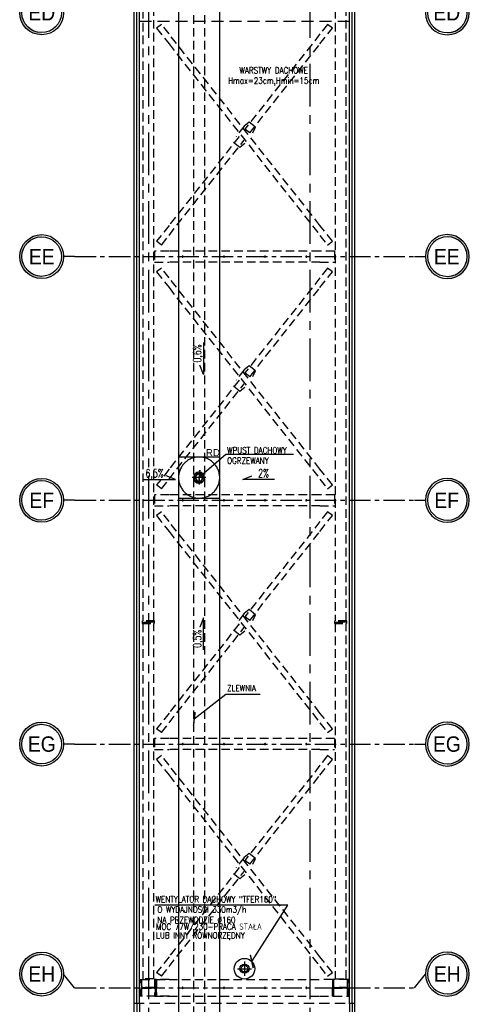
# Model space of a CAD drawing. Extents: x 41755 to 123924, y -112333 to 86187.
# Tile 8 of 256: x 100333 to 100989, y -104411 to -102977. Entities that reach past the tile are written whole.
import ezdxf
from ezdxf.enums import TextEntityAlignment as Align

# ---------------------------------------------------------------- set-up
doc = ezdxf.new("R2010")
doc.units = 0
doc.header["$LTSCALE"] = 50
for name, pattern in [('ACAD_ISO02W100', [15, 12, -3]), ('ACAD_ISO10W100', [18.5, 12, -3, 0.5, -3]), ('CENTER', [2, 1.25, -0.25, 0.25, -0.25]), ('DASHED', [0.75, 0.5, -0.25])]:
    doc.linetypes.add(name, pattern=pattern)
doc.layers.get('0').update_dxf_attribs({"color": 101, "linetype": 'CONTINUOUS'})
for name, color, linetype in [('Det-metal', 141, 'CONTINUOUS'), ('Ins-went', 141, 'CONTINUOUS'), ('Ins-wod', 4, 'CONTINUOUS'), ('Opis-spadki', 61, 'CONTINUOUS'), ('Os-osie', 14, 'CENTER'), ('Os-osie glowne', 1, 'CENTER'), ('Os-osie-opis', 16, 'CONTINUOUS'), ('Sc-systemowe', 150, 'CONTINUOUS'), ('Sch-opis', 51, 'CONTINUOUS'), ('W-idok', 8, 'CONTINUOUS')]:
    doc.layers.add(name, color=color, linetype=linetype)
doc.styles.add('dwg_opis duży', font='ARIAL.TTF', dxfattribs={"width": 0.9})
doc.styles.add('ROMANS', font='romans', dxfattribs={"width": 0.85})
doc.styles.add('TYTUL2', font='ARIAL.TTF')
doc.dimstyles.new('CHMIELNA', dxfattribs={"dimscale": 3.5, "dimtxt": 4, "dimasz": 1.5, "dimexe": 3, "dimexo": 0, "dimgap": 1, "dimtad": 1, "dimdec": 1, "dimrnd": 0.5, "dimzin": 12, "dimdsep": 46, "dimtxsty": 'ROMANS', "dimblk": 'DIMTICK', "dimcen": 0.09, "dimse1": 1, "dimse2": 1, "dimclrd": 143, "dimclrt": 53, "dimadec": 0, "dimazin": 0, "dimtfac": 1, "dimtdec": 1, "dimtix": 1, "dimtmove": 2, "dimatfit": 2, "dimldrblk": 'ARCHTICK', "dimfxl": 0, "dimtolj": 1, "dimtzin": 0, "dimarcsym": 0})

# ---------------------------------------------------------------- blocks, each defined once
blk = doc.blocks.new('DIMTICK')
for p, q in [((-1, 0), (1, 0)), ((0, 1), (0, -1))]:
    blk.add_line(p, q)
at = {"const_width": 0.141}
blk.add_lwpolyline([(0.71, 0.71), (-0.71, -0.71)], dxfattribs=at)
blk = doc.blocks.new('_kgjdskfgjkfh')
at = {"linetype": 'ACAD_ISO10W100'}
for p, q in [((10, 0), (-10, 0)), ((0, 10), (0, -10))]:
    blk.add_line(p, q, dxfattribs=at)
at = {"linetype": 'Continuous', "ltscale": 7}
for p, q in [((-8, 0), (-5, 0)), ((-7.6, 2.5), (-4.8, 1.5)), ((-6.5, 4.7), (-4, 2.9)), ((-4.7, 6.5), (-2.9, 4)), ((-2.5, 7.6), (-1.5, 4.8)), ((0, 8), (0, 5)), ((2.5, 7.6), (1.5, 4.8)), ((4.7, 6.5), (2.9, 4)), ((6.5, 4.7), (4, 2.9)), ((7.6, 2.5), (4.8, 1.5)), ((8, 0), (5, 0)), ((-7.6, -2.5), (-4.8, -1.5)), ((-6.5, -4.7), (-4, -2.9)), ((-4.7, -6.5), (-2.9, -4)), ((-2.5, -7.6), (-1.5, -4.8)), ((0, -8), (0, -5)), ((2.5, -7.6), (1.5, -4.8)), ((4.7, -6.5), (2.9, -4)), ((6.5, -4.7), (4, -2.9)), ((7.6, -2.5), (4.8, -1.5))]:
    blk.add_line(p, q, dxfattribs=at)
at = {"linetype": 'ACAD_ISO02W100'}
blk.add_circle((0, 0), 30, dxfattribs=at)
at = {"linetype": 'Continuous', "ltscale": 7}
for radius in [8, 5]:
    blk.add_circle((0, 0), radius, dxfattribs=at)
blk = doc.blocks.new('_opis_osi')
blk.add_hatch(color=256).paths.add_polyline_path([(32, -32), (28.8, -32, -1), (-28.8, -32), (-32, -32, 1)])
for radius in [32, 28.8]:
    blk.add_circle((0, -32), radius)
at = {"style": 'dwg_opis duży', "width": 0.9}
blk.add_attdef('AXNAMEV', text='', height=22.4, rotation=90, dxfattribs=at).set_placement((0, -32), align=Align.MIDDLE_CENTER)
blk = doc.blocks.new('SPADKI')
at = {"ltscale": 25}
blk.add_lwpolyline([(0, 0), (0, -70), (-8, -50), (-8, -50)], dxfattribs=at)
at = {"ltscale": 25, "style": 'ROMANS', "width": 0.7}
blk.add_attdef('SP%', text='', height=18, rotation=90, dxfattribs=at).set_placement((-4.9, -24), align=Align.CENTER)

msp = doc.modelspace()

# ---------------------------------------------------------------- linework, layer by layer
at = {"layer": 'Det-metal', "linetype": 'DASHED', "ltscale": 0.5}
for p, q in [((100512.966, -102081.622), (100512.966, -103852.622)), ((100528.966, -103852.622), (100528.966, -102081.622)), ((100792.966, -102081.622), (100792.966, -103852.622)), ((100808.966, -103852.622), (100808.966, -102081.622)), ((100539.888, -102983.934), (100532.907, -102989.44)), ((100550.966, -102997.98), (100539.888, -102983.934)), ((100782.045, -102983.934), (100770.966, -102997.98)), ((100789.025, -102989.44), (100782.132, -102984.003)), ((100532.907, -102989.439), (100550.966, -103012.335)), ((100770.966, -103276.909), (100550.966, -102997.98)), ((100770.966, -102997.98), (100661.585, -103136.659)), ((100770.966, -103012.335), (100789.025, -102989.44)), ((100550.966, -103012.335), (100770.966, -103291.264)), ((100668.565, -103142.165), (100770.966, -103012.335)), ((100667.796, -103126.274), (100660.652, -103132.102)), ((100677.218, -103133.706), (100667.796, -103126.274)), ((100660.652, -103132.102), (100648.718, -103147.233)), ((100668.565, -103142.165), (100661.585, -103136.659)), ((100673.215, -103142.011), (100677.218, -103133.706)), ((100653.367, -103147.079), (100550.966, -103276.909)), ((100550.966, -103291.264), (100660.347, -103152.585)), ((100644.714, -103155.538), (100654.136, -103162.97)), ((100654.136, -103162.97), (100661.28, -103157.142)), ((100550.966, -103276.909), (100532.907, -103299.804)), ((100789.025, -103299.804), (100770.966, -103276.909)), ((100539.887, -103305.31), (100532.907, -103299.804)), ((100539.887, -103305.31), (100550.966, -103291.264)), ((100770.966, -103291.264), (100782.045, -103305.31)), ((100782.045, -103305.31), (100789.025, -103299.804)), ((100550.966, -103314.122), (100529.966, -103314.122)), ((100529.966, -103314.122), (100529.966, -103330.122)), ((100770.966, -103314.122), (100550.966, -103314.122)), ((100791.966, -103314.122), (100770.966, -103314.122)), ((100791.966, -103314.122), (100791.966, -103330.122)), ((100529.966, -103330.122), (100550.966, -103330.122)), ((100770.966, -103330.122), (100550.966, -103330.122)), ((100570.186, -103321.944), (100570.166, -103322.122)), ((100570.166, -103322.122), (100570.186, -103322.3)), ((100570.245, -103321.775), (100570.186, -103321.944)), ((100570.186, -103322.3), (100570.245, -103322.469)), ((100570.341, -103321.623), (100570.245, -103321.775)), ((100570.245, -103322.469), (100570.341, -103322.621)), ((100570.467, -103321.497), (100570.341, -103321.623)), ((100570.341, -103322.621), (100570.467, -103322.747)), ((100570.619, -103321.401), (100570.467, -103321.497)), ((100570.467, -103322.747), (100570.619, -103322.843)), ((100570.788, -103321.342), (100570.619, -103321.401)), ((100570.619, -103322.843), (100570.788, -103322.902)), ((100570.966, -103321.322), (100570.788, -103321.342)), ((100570.788, -103322.902), (100570.966, -103322.922)), ((100571.144, -103321.342), (100570.966, -103321.322)), ((100570.966, -103322.922), (100571.144, -103322.902)), ((100571.313, -103321.401), (100571.144, -103321.342)), ((100571.144, -103322.902), (100571.313, -103322.843)), ((100571.465, -103321.497), (100571.313, -103321.401)), ((100571.313, -103322.843), (100571.465, -103322.747)), ((100571.591, -103321.623), (100571.465, -103321.497)), ((100571.465, -103322.747), (100571.591, -103322.621)), ((100571.687, -103321.775), (100571.591, -103321.623)), ((100571.591, -103322.621), (100571.687, -103322.469)), ((100571.746, -103321.944), (100571.687, -103321.775)), ((100571.687, -103322.469), (100571.746, -103322.3)), ((100571.766, -103322.122), (100571.746, -103321.944)), ((100571.746, -103322.3), (100571.766, -103322.122)), ((100630.186, -103321.944), (100630.166, -103322.122)), ((100630.166, -103322.122), (100630.186, -103322.3)), ((100630.245, -103321.775), (100630.186, -103321.944)), ((100630.186, -103322.3), (100630.245, -103322.469)), ((100630.341, -103321.623), (100630.245, -103321.775)), ((100630.245, -103322.469), (100630.341, -103322.621)), ((100630.467, -103321.497), (100630.341, -103321.623)), ((100630.341, -103322.621), (100630.467, -103322.747)), ((100630.619, -103321.401), (100630.467, -103321.497)), ((100630.467, -103322.747), (100630.619, -103322.843)), ((100630.788, -103321.342), (100630.619, -103321.401)), ((100630.619, -103322.843), (100630.788, -103322.902)), ((100630.966, -103321.322), (100630.788, -103321.342)), ((100630.788, -103322.902), (100630.966, -103322.922)), ((100631.144, -103321.342), (100630.966, -103321.322)), ((100630.966, -103322.922), (100631.144, -103322.902)), ((100631.313, -103321.401), (100631.144, -103321.342)), ((100631.144, -103322.902), (100631.313, -103322.843)), ((100631.465, -103321.497), (100631.313, -103321.401)), ((100631.313, -103322.843), (100631.465, -103322.747)), ((100631.591, -103321.623), (100631.465, -103321.497)), ((100631.465, -103322.747), (100631.591, -103322.621)), ((100631.687, -103321.775), (100631.591, -103321.623)), ((100631.591, -103322.621), (100631.687, -103322.469)), ((100631.746, -103321.944), (100631.687, -103321.775)), ((100631.687, -103322.469), (100631.746, -103322.3)), ((100631.766, -103322.122), (100631.746, -103321.944)), ((100631.746, -103322.3), (100631.766, -103322.122)), ((100690.186, -103321.944), (100690.166, -103322.122)), ((100690.166, -103322.122), (100690.186, -103322.3)), ((100690.245, -103321.775), (100690.186, -103321.944)), ((100690.186, -103322.3), (100690.245, -103322.469)), ((100690.341, -103321.623), (100690.245, -103321.775)), ((100690.245, -103322.469), (100690.341, -103322.621)), ((100690.467, -103321.497), (100690.341, -103321.623)), ((100690.341, -103322.621), (100690.467, -103322.747)), ((100690.619, -103321.401), (100690.467, -103321.497)), ((100690.467, -103322.747), (100690.619, -103322.843)), ((100690.788, -103321.342), (100690.619, -103321.401)), ((100690.619, -103322.843), (100690.788, -103322.902)), ((100690.966, -103321.322), (100690.788, -103321.342)), ((100690.788, -103322.902), (100690.966, -103322.922)), ((100691.144, -103321.342), (100690.966, -103321.322)), ((100690.966, -103322.922), (100691.144, -103322.902)), ((100691.313, -103321.401), (100691.144, -103321.342)), ((100691.144, -103322.902), (100691.313, -103322.843)), ((100691.465, -103321.497), (100691.313, -103321.401)), ((100691.313, -103322.843), (100691.465, -103322.747)), ((100691.591, -103321.623), (100691.465, -103321.497)), ((100691.465, -103322.747), (100691.591, -103322.621)), ((100691.687, -103321.775), (100691.591, -103321.623)), ((100691.591, -103322.621), (100691.687, -103322.469)), ((100691.746, -103321.944), (100691.687, -103321.775)), ((100691.687, -103322.469), (100691.746, -103322.3)), ((100691.766, -103322.122), (100691.746, -103321.944)), ((100691.746, -103322.3), (100691.766, -103322.122)), ((100750.186, -103321.944), (100750.166, -103322.122)), ((100750.166, -103322.122), (100750.186, -103322.3)), ((100750.245, -103321.775), (100750.186, -103321.944)), ((100750.186, -103322.3), (100750.245, -103322.469)), ((100750.341, -103321.623), (100750.245, -103321.775)), ((100750.245, -103322.469), (100750.341, -103322.621)), ((100750.467, -103321.497), (100750.341, -103321.623)), ((100750.341, -103322.621), (100750.467, -103322.747)), ((100750.619, -103321.401), (100750.467, -103321.497)), ((100750.467, -103322.747), (100750.619, -103322.843)), ((100750.788, -103321.342), (100750.619, -103321.401)), ((100750.619, -103322.843), (100750.788, -103322.902)), ((100750.966, -103321.322), (100750.788, -103321.342)), ((100750.788, -103322.902), (100750.966, -103322.922)), ((100751.144, -103321.342), (100750.966, -103321.322)), ((100750.966, -103322.922), (100751.144, -103322.902)), ((100751.313, -103321.401), (100751.144, -103321.342)), ((100751.144, -103322.902), (100751.313, -103322.843)), ((100751.465, -103321.497), (100751.313, -103321.401)), ((100751.313, -103322.843), (100751.465, -103322.747)), ((100751.591, -103321.623), (100751.465, -103321.497)), ((100751.465, -103322.747), (100751.591, -103322.621)), ((100751.687, -103321.775), (100751.591, -103321.623)), ((100751.591, -103322.621), (100751.687, -103322.469)), ((100751.746, -103321.944), (100751.687, -103321.775)), ((100751.687, -103322.469), (100751.746, -103322.3)), ((100751.766, -103322.122), (100751.746, -103321.944)), ((100751.746, -103322.3), (100751.766, -103322.122)), ((100770.966, -103330.122), (100791.966, -103330.122)), ((100539.888, -103338.934), (100532.907, -103344.439)), ((100532.907, -103344.439), (100550.966, -103367.335)), ((100550.966, -103352.98), (100539.888, -103338.934)), ((100782.045, -103338.934), (100770.966, -103352.98)), ((100770.966, -103367.335), (100789.025, -103344.44)), ((100789.025, -103344.44), (100782.132, -103339.003)), ((100770.966, -103631.909), (100550.966, -103352.98)), ((100770.966, -103352.98), (100661.585, -103491.659)), ((100550.966, -103367.335), (100770.966, -103646.264)), ((100668.565, -103497.165), (100770.966, -103367.335)), ((100660.652, -103487.102), (100648.718, -103502.233)), ((100667.796, -103481.274), (100660.652, -103487.102)), ((100677.218, -103488.706), (100667.796, -103481.274)), ((100673.215, -103497.011), (100677.218, -103488.706)), ((100653.367, -103502.079), (100550.966, -103631.909)), ((100668.565, -103497.165), (100661.585, -103491.659)), ((100550.966, -103646.264), (100660.347, -103507.585)), ((100644.714, -103510.538), (100654.136, -103517.97)), ((100654.136, -103517.97), (100661.28, -103512.142)), ((100550.966, -103631.909), (100532.907, -103654.804)), ((100789.025, -103654.804), (100770.966, -103631.909)), ((100539.887, -103660.31), (100550.966, -103646.264)), ((100770.966, -103646.264), (100782.045, -103660.31)), ((100539.887, -103660.31), (100532.907, -103654.804)), ((100782.045, -103660.31), (100789.025, -103654.804)), ((100550.966, -103669.122), (100529.966, -103669.122)), ((100529.966, -103669.122), (100529.966, -103685.122)), ((100770.966, -103669.122), (100550.966, -103669.122)), ((100791.966, -103669.122), (100770.966, -103669.122)), ((100791.966, -103669.122), (100791.966, -103685.122)), ((100529.966, -103685.122), (100550.966, -103685.122)), ((100770.966, -103685.122), (100550.966, -103685.122)), ((100570.186, -103676.944), (100570.166, -103677.122)), ((100570.166, -103677.122), (100570.186, -103677.3)), ((100570.245, -103676.775), (100570.186, -103676.944)), ((100570.186, -103677.3), (100570.245, -103677.469)), ((100570.341, -103676.623), (100570.245, -103676.775)), ((100570.245, -103677.469), (100570.341, -103677.621)), ((100570.467, -103676.496), (100570.341, -103676.623)), ((100570.341, -103677.621), (100570.467, -103677.747)), ((100570.619, -103676.401), (100570.467, -103676.496)), ((100570.467, -103677.747), (100570.619, -103677.843)), ((100570.788, -103676.342), (100570.619, -103676.401)), ((100570.619, -103677.843), (100570.788, -103677.902)), ((100570.966, -103676.322), (100570.788, -103676.342)), ((100570.788, -103677.902), (100570.966, -103677.922)), ((100571.144, -103676.342), (100570.966, -103676.322)), ((100570.966, -103677.922), (100571.144, -103677.902)), ((100571.313, -103676.401), (100571.144, -103676.342)), ((100571.144, -103677.902), (100571.313, -103677.843)), ((100571.465, -103676.496), (100571.313, -103676.401)), ((100571.313, -103677.843), (100571.465, -103677.747)), ((100571.591, -103676.623), (100571.465, -103676.496)), ((100571.465, -103677.747), (100571.591, -103677.621)), ((100571.687, -103676.775), (100571.591, -103676.623)), ((100571.591, -103677.621), (100571.687, -103677.469)), ((100571.746, -103676.944), (100571.687, -103676.775)), ((100571.687, -103677.469), (100571.746, -103677.3)), ((100571.766, -103677.122), (100571.746, -103676.944)), ((100571.746, -103677.3), (100571.766, -103677.122)), ((100630.186, -103676.944), (100630.166, -103677.122)), ((100630.166, -103677.122), (100630.186, -103677.3)), ((100630.245, -103676.775), (100630.186, -103676.944)), ((100630.186, -103677.3), (100630.245, -103677.469)), ((100630.341, -103676.623), (100630.245, -103676.775)), ((100630.245, -103677.469), (100630.341, -103677.621)), ((100630.467, -103676.496), (100630.341, -103676.623)), ((100630.341, -103677.621), (100630.467, -103677.747)), ((100630.619, -103676.401), (100630.467, -103676.496)), ((100630.467, -103677.747), (100630.619, -103677.843)), ((100630.788, -103676.342), (100630.619, -103676.401)), ((100630.619, -103677.843), (100630.788, -103677.902)), ((100630.966, -103676.322), (100630.788, -103676.342)), ((100630.788, -103677.902), (100630.966, -103677.922)), ((100631.144, -103676.342), (100630.966, -103676.322)), ((100630.966, -103677.922), (100631.144, -103677.902)), ((100631.313, -103676.401), (100631.144, -103676.342)), ((100631.144, -103677.902), (100631.313, -103677.843)), ((100631.465, -103676.496), (100631.313, -103676.401)), ((100631.313, -103677.843), (100631.465, -103677.747)), ((100631.591, -103676.623), (100631.465, -103676.496)), ((100631.465, -103677.747), (100631.591, -103677.621)), ((100631.687, -103676.775), (100631.591, -103676.623)), ((100631.591, -103677.621), (100631.687, -103677.469)), ((100631.746, -103676.944), (100631.687, -103676.775)), ((100631.687, -103677.469), (100631.746, -103677.3)), ((100631.766, -103677.122), (100631.746, -103676.944)), ((100631.746, -103677.3), (100631.766, -103677.122)), ((100690.186, -103676.944), (100690.166, -103677.122)), ((100690.166, -103677.122), (100690.186, -103677.3)), ((100690.245, -103676.775), (100690.186, -103676.944)), ((100690.186, -103677.3), (100690.245, -103677.469)), ((100690.341, -103676.623), (100690.245, -103676.775)), ((100690.245, -103677.469), (100690.341, -103677.621)), ((100690.467, -103676.496), (100690.341, -103676.623)), ((100690.341, -103677.621), (100690.467, -103677.747)), ((100690.619, -103676.401), (100690.467, -103676.496)), ((100690.467, -103677.747), (100690.619, -103677.843)), ((100690.788, -103676.342), (100690.619, -103676.401)), ((100690.619, -103677.843), (100690.788, -103677.902)), ((100690.966, -103676.322), (100690.788, -103676.342)), ((100690.788, -103677.902), (100690.966, -103677.922)), ((100691.144, -103676.342), (100690.966, -103676.322)), ((100690.966, -103677.922), (100691.144, -103677.902)), ((100691.313, -103676.401), (100691.144, -103676.342)), ((100691.144, -103677.902), (100691.313, -103677.843)), ((100691.465, -103676.496), (100691.313, -103676.401)), ((100691.313, -103677.843), (100691.465, -103677.747)), ((100691.591, -103676.623), (100691.465, -103676.496)), ((100691.465, -103677.747), (100691.591, -103677.621)), ((100691.687, -103676.775), (100691.591, -103676.623)), ((100691.591, -103677.621), (100691.687, -103677.469)), ((100691.746, -103676.944), (100691.687, -103676.775)), ((100691.687, -103677.469), (100691.746, -103677.3)), ((100691.766, -103677.122), (100691.746, -103676.944)), ((100691.746, -103677.3), (100691.766, -103677.122)), ((100750.186, -103676.944), (100750.166, -103677.122)), ((100750.166, -103677.122), (100750.186, -103677.3)), ((100750.245, -103676.775), (100750.186, -103676.944)), ((100750.186, -103677.3), (100750.245, -103677.469)), ((100750.341, -103676.623), (100750.245, -103676.775)), ((100750.245, -103677.469), (100750.341, -103677.621)), ((100750.467, -103676.496), (100750.341, -103676.623)), ((100750.341, -103677.621), (100750.467, -103677.747)), ((100750.619, -103676.401), (100750.467, -103676.496)), ((100750.467, -103677.747), (100750.619, -103677.843)), ((100750.788, -103676.342), (100750.619, -103676.401)), ((100750.619, -103677.843), (100750.788, -103677.902)), ((100750.966, -103676.322), (100750.788, -103676.342)), ((100750.788, -103677.902), (100750.966, -103677.922)), ((100751.144, -103676.342), (100750.966, -103676.322)), ((100750.966, -103677.922), (100751.144, -103677.902)), ((100751.313, -103676.401), (100751.144, -103676.342)), ((100751.144, -103677.902), (100751.313, -103677.843)), ((100751.465, -103676.496), (100751.313, -103676.401)), ((100751.313, -103677.843), (100751.465, -103677.747)), ((100751.591, -103676.623), (100751.465, -103676.496)), ((100751.465, -103677.747), (100751.591, -103677.621)), ((100751.687, -103676.775), (100751.591, -103676.623)), ((100751.591, -103677.621), (100751.687, -103677.469)), ((100751.746, -103676.944), (100751.687, -103676.775)), ((100751.687, -103677.469), (100751.746, -103677.3)), ((100751.766, -103677.122), (100751.746, -103676.944)), ((100751.746, -103677.3), (100751.766, -103677.122)), ((100770.966, -103685.122), (100791.966, -103685.122)), ((100539.888, -103693.934), (100532.907, -103699.44)), ((100532.907, -103699.439), (100550.966, -103722.335)), ((100550.966, -103707.98), (100539.888, -103693.934)), ((100782.045, -103693.934), (100770.966, -103707.98)), ((100770.966, -103722.335), (100789.025, -103699.44)), ((100789.025, -103699.44), (100782.132, -103694.003)), ((100770.966, -103986.909), (100550.966, -103707.98)), ((100770.966, -103707.98), (100661.585, -103846.659)), ((100550.966, -103722.335), (100770.966, -104001.264)), ((100668.565, -103852.165), (100770.966, -103722.335)), ((100660.652, -103842.102), (100648.718, -103857.233)), ((100667.796, -103836.274), (100660.652, -103842.102)), ((100668.565, -103852.165), (100661.585, -103846.659)), ((100677.218, -103843.706), (100667.796, -103836.274)), ((100673.215, -103852.011), (100677.218, -103843.706)), ((100511.966, -103852.622), (100511.966, -103854.622)), ((100529.966, -103852.622), (100511.966, -103852.622)), ((100511.966, -103854.622), (100529.966, -103854.622)), ((100511.966, -103854.622), (100511.966, -103856.622)), ((100529.966, -103854.622), (100511.966, -103854.622)), ((100511.966, -103856.622), (100529.966, -103856.622)), ((100512.966, -103856.622), (100512.966, -104374.122)), ((100528.966, -104374.122), (100528.966, -103856.622)), ((100529.966, -103854.622), (100529.966, -103852.622)), ((100529.966, -103856.622), (100529.966, -103854.622)), ((100653.367, -103857.079), (100550.966, -103986.909)), ((100550.966, -104001.264), (100660.347, -103862.585)), ((100809.966, -103852.622), (100791.966, -103852.622)), ((100791.966, -103852.622), (100791.966, -103854.622)), ((100791.966, -103854.622), (100809.966, -103854.622)), ((100791.966, -103854.622), (100791.966, -103856.622)), ((100809.966, -103854.622), (100791.966, -103854.622)), ((100791.966, -103856.622), (100809.966, -103856.622)), ((100792.966, -103856.622), (100792.966, -104374.122)), ((100808.966, -104374.122), (100808.966, -103856.622)), ((100809.966, -103854.622), (100809.966, -103852.622)), ((100809.966, -103856.622), (100809.966, -103854.622)), ((100644.714, -103865.538), (100654.136, -103872.97)), ((100654.136, -103872.97), (100661.28, -103867.142)), ((100550.966, -103986.909), (100532.907, -104009.804)), ((100789.025, -104009.804), (100770.966, -103986.909)), ((100539.887, -104015.31), (100550.966, -104001.264)), ((100770.966, -104001.264), (100782.045, -104015.31)), ((100539.887, -104015.31), (100532.907, -104009.804)), ((100782.045, -104015.31), (100789.025, -104009.804)), ((100550.966, -104024.122), (100529.966, -104024.122)), ((100529.966, -104024.122), (100529.966, -104040.122)), ((100770.966, -104024.122), (100550.966, -104024.122)), ((100570.186, -104031.944), (100570.166, -104032.122)), ((100570.166, -104032.122), (100570.186, -104032.3)), ((100570.245, -104031.775), (100570.186, -104031.944)), ((100570.186, -104032.3), (100570.245, -104032.469)), ((100570.341, -104031.623), (100570.245, -104031.775)), ((100570.245, -104032.469), (100570.341, -104032.621)), ((100570.467, -104031.497), (100570.341, -104031.623)), ((100570.341, -104032.621), (100570.467, -104032.747)), ((100570.619, -104031.401), (100570.467, -104031.497)), ((100570.467, -104032.747), (100570.619, -104032.843)), ((100570.788, -104031.342), (100570.619, -104031.401)), ((100570.619, -104032.843), (100570.788, -104032.902)), ((100570.966, -104031.322), (100570.788, -104031.342)), ((100570.788, -104032.902), (100570.966, -104032.922)), ((100571.144, -104031.342), (100570.966, -104031.322)), ((100570.966, -104032.922), (100571.144, -104032.902)), ((100571.313, -104031.401), (100571.144, -104031.342)), ((100571.144, -104032.902), (100571.313, -104032.843)), ((100571.465, -104031.497), (100571.313, -104031.401)), ((100571.313, -104032.843), (100571.465, -104032.747)), ((100571.591, -104031.623), (100571.465, -104031.497)), ((100571.465, -104032.747), (100571.591, -104032.621)), ((100571.687, -104031.775), (100571.591, -104031.623)), ((100571.591, -104032.621), (100571.687, -104032.469)), ((100571.746, -104031.944), (100571.687, -104031.775)), ((100571.687, -104032.469), (100571.746, -104032.3)), ((100571.766, -104032.122), (100571.746, -104031.944)), ((100571.746, -104032.3), (100571.766, -104032.122)), ((100630.186, -104031.944), (100630.166, -104032.122)), ((100630.166, -104032.122), (100630.186, -104032.3)), ((100630.245, -104031.775), (100630.186, -104031.944)), ((100630.186, -104032.3), (100630.245, -104032.469)), ((100630.341, -104031.623), (100630.245, -104031.775)), ((100630.245, -104032.469), (100630.341, -104032.621)), ((100630.467, -104031.497), (100630.341, -104031.623)), ((100630.341, -104032.621), (100630.467, -104032.747)), ((100630.619, -104031.401), (100630.467, -104031.497)), ((100630.467, -104032.747), (100630.619, -104032.843)), ((100630.788, -104031.342), (100630.619, -104031.401)), ((100630.619, -104032.843), (100630.788, -104032.902)), ((100630.966, -104031.322), (100630.788, -104031.342)), ((100630.788, -104032.902), (100630.966, -104032.922)), ((100631.144, -104031.342), (100630.966, -104031.322)), ((100630.966, -104032.922), (100631.144, -104032.902)), ((100631.313, -104031.401), (100631.144, -104031.342)), ((100631.144, -104032.902), (100631.313, -104032.843)), ((100631.465, -104031.497), (100631.313, -104031.401)), ((100631.313, -104032.843), (100631.465, -104032.747)), ((100631.591, -104031.623), (100631.465, -104031.497)), ((100631.465, -104032.747), (100631.591, -104032.621)), ((100631.687, -104031.775), (100631.591, -104031.623)), ((100631.591, -104032.621), (100631.687, -104032.469)), ((100631.746, -104031.944), (100631.687, -104031.775)), ((100631.687, -104032.469), (100631.746, -104032.3)), ((100631.766, -104032.122), (100631.746, -104031.944)), ((100631.746, -104032.3), (100631.766, -104032.122)), ((100690.186, -104031.944), (100690.166, -104032.122)), ((100690.166, -104032.122), (100690.186, -104032.3)), ((100690.245, -104031.775), (100690.186, -104031.944)), ((100690.186, -104032.3), (100690.245, -104032.469)), ((100690.341, -104031.623), (100690.245, -104031.775)), ((100690.245, -104032.469), (100690.341, -104032.621)), ((100690.467, -104031.497), (100690.341, -104031.623)), ((100690.341, -104032.621), (100690.467, -104032.747)), ((100690.619, -104031.401), (100690.467, -104031.497)), ((100690.467, -104032.747), (100690.619, -104032.843)), ((100690.788, -104031.342), (100690.619, -104031.401)), ((100690.619, -104032.843), (100690.788, -104032.902)), ((100690.966, -104031.322), (100690.788, -104031.342)), ((100690.788, -104032.902), (100690.966, -104032.922)), ((100691.144, -104031.342), (100690.966, -104031.322)), ((100690.966, -104032.922), (100691.144, -104032.902)), ((100691.313, -104031.401), (100691.144, -104031.342)), ((100691.144, -104032.902), (100691.313, -104032.843)), ((100691.465, -104031.497), (100691.313, -104031.401)), ((100691.313, -104032.843), (100691.465, -104032.747)), ((100691.591, -104031.623), (100691.465, -104031.497)), ((100691.465, -104032.747), (100691.591, -104032.621)), ((100691.687, -104031.775), (100691.591, -104031.623)), ((100691.591, -104032.621), (100691.687, -104032.469)), ((100691.746, -104031.944), (100691.687, -104031.775)), ((100691.687, -104032.469), (100691.746, -104032.3)), ((100691.766, -104032.122), (100691.746, -104031.944)), ((100691.746, -104032.3), (100691.766, -104032.122)), ((100750.186, -104031.944), (100750.166, -104032.122)), ((100750.166, -104032.122), (100750.186, -104032.3)), ((100750.245, -104031.775), (100750.186, -104031.944)), ((100750.186, -104032.3), (100750.245, -104032.469)), ((100750.341, -104031.623), (100750.245, -104031.775)), ((100750.245, -104032.469), (100750.341, -104032.621)), ((100750.467, -104031.497), (100750.341, -104031.623)), ((100750.341, -104032.621), (100750.467, -104032.747)), ((100750.619, -104031.401), (100750.467, -104031.497)), ((100750.467, -104032.747), (100750.619, -104032.843)), ((100750.788, -104031.342), (100750.619, -104031.401)), ((100750.619, -104032.843), (100750.788, -104032.902)), ((100750.966, -104031.322), (100750.788, -104031.342)), ((100750.788, -104032.902), (100750.966, -104032.922)), ((100751.144, -104031.342), (100750.966, -104031.322)), ((100750.966, -104032.922), (100751.144, -104032.902)), ((100751.313, -104031.401), (100751.144, -104031.342)), ((100751.144, -104032.902), (100751.313, -104032.843)), ((100751.465, -104031.497), (100751.313, -104031.401)), ((100751.313, -104032.843), (100751.465, -104032.747)), ((100751.591, -104031.623), (100751.465, -104031.497)), ((100751.465, -104032.747), (100751.591, -104032.621)), ((100751.687, -104031.775), (100751.591, -104031.623)), ((100751.591, -104032.621), (100751.687, -104032.469)), ((100751.746, -104031.944), (100751.687, -104031.775)), ((100751.687, -104032.469), (100751.746, -104032.3)), ((100751.766, -104032.122), (100751.746, -104031.944)), ((100751.746, -104032.3), (100751.766, -104032.122)), ((100791.966, -104024.122), (100770.966, -104024.122)), ((100791.966, -104024.122), (100791.966, -104040.122)), ((100529.966, -104040.122), (100550.966, -104040.122)), ((100539.888, -104048.934), (100532.907, -104054.44)), ((100550.966, -104062.98), (100539.888, -104048.934)), ((100770.966, -104040.122), (100550.966, -104040.122)), ((100770.966, -104040.122), (100791.966, -104040.122)), ((100782.045, -104048.934), (100770.966, -104062.98)), ((100789.025, -104054.44), (100782.132, -104049.003)), ((100532.907, -104054.439), (100550.966, -104077.335)), ((100770.966, -104341.909), (100550.966, -104062.98)), ((100770.966, -104062.98), (100661.585, -104201.659)), ((100770.966, -104077.335), (100789.025, -104054.44)), ((100550.966, -104077.335), (100770.966, -104356.264)), ((100668.565, -104207.165), (100770.966, -104077.335)), ((100667.796, -104191.274), (100660.652, -104197.102)), ((100677.218, -104198.706), (100667.796, -104191.274)), ((100660.652, -104197.102), (100648.718, -104212.233)), ((100668.565, -104207.165), (100661.585, -104201.659)), ((100673.215, -104207.011), (100677.218, -104198.706)), ((100653.367, -104212.079), (100550.966, -104341.909)), ((100550.966, -104356.264), (100660.347, -104217.585)), ((100644.714, -104220.538), (100654.136, -104227.97)), ((100654.136, -104227.97), (100661.28, -104222.142)), ((100550.966, -104341.909), (100532.907, -104364.804)), ((100789.025, -104364.804), (100770.966, -104341.909)), ((100539.887, -104370.31), (100550.966, -104356.264)), ((100770.966, -104356.264), (100782.045, -104370.31)), ((100508.966, -104375.122), (100510.666, -104375.122)), ((100508.966, -104399.122), (100508.966, -104375.122)), ((100510.666, -104375.122), (100531.266, -104375.122)), ((100510.666, -104384.522), (100510.666, -104375.122)), ((100510.666, -104375.122), (100510.666, -104386.622)), ((100528.966, -104374.122), (100512.966, -104374.122)), ((100550.966, -104375.122), (100529.966, -104375.122)), ((100529.966, -104375.122), (100529.966, -104399.122)), ((100531.266, -104375.122), (100531.266, -104384.522)), ((100531.266, -104375.122), (100532.966, -104375.122)), ((100531.266, -104386.622), (100531.266, -104375.122)), ((100539.887, -104370.31), (100532.907, -104364.804)), ((100532.966, -104375.122), (100532.966, -104386.622)), ((100532.966, -104375.122), (100550.966, -104375.122)), ((100532.966, -104375.122), (100532.966, -104399.122)), ((100550.966, -104375.122), (100770.966, -104375.122)), ((100788.966, -104375.122), (100770.966, -104375.122)), ((100782.045, -104370.31), (100789.025, -104364.804)), ((100788.966, -104375.122), (100788.966, -104386.622)), ((100790.666, -104375.122), (100788.966, -104375.122)), ((100788.966, -104375.122), (100788.966, -104399.122)), ((100790.666, -104375.122), (100790.666, -104384.522)), ((100811.266, -104375.122), (100790.666, -104375.122)), ((100790.666, -104386.622), (100790.666, -104375.122)), ((100792.966, -104374.122), (100808.966, -104374.122)), ((100811.266, -104384.522), (100811.266, -104375.122)), ((100811.266, -104375.122), (100811.266, -104386.622)), ((100812.966, -104375.122), (100811.266, -104375.122)), ((100812.966, -104399.122), (100812.966, -104375.122)), ((100510.666, -104386.622), (100531.266, -104386.622)), ((100512.766, -104386.622), (100510.666, -104386.622)), ((100510.666, -104387.622), (100510.666, -104399.122)), ((100531.266, -104387.622), (100510.666, -104387.622)), ((100510.666, -104387.622), (100512.766, -104387.622)), ((100510.666, -104399.122), (100510.666, -104389.722)), ((100529.166, -104386.622), (100512.766, -104386.622)), ((100512.766, -104387.622), (100529.166, -104387.622)), ((100521.366, -104386.622), (100522.166, -104386.622)), ((100531.266, -104386.622), (100529.166, -104386.622)), ((100529.166, -104387.622), (100531.266, -104387.622)), ((100531.266, -104399.122), (100531.266, -104387.622)), ((100531.266, -104389.722), (100531.266, -104399.122)), ((100532.966, -104386.622), (100532.966, -104387.622)), ((100532.966, -104399.122), (100532.966, -104387.622)), ((100570.186, -104386.944), (100570.166, -104387.122)), ((100570.166, -104387.122), (100570.186, -104387.3)), ((100570.245, -104386.775), (100570.186, -104386.944)), ((100570.186, -104387.3), (100570.245, -104387.469)), ((100570.341, -104386.623), (100570.245, -104386.775)), ((100570.245, -104387.469), (100570.341, -104387.621)), ((100570.467, -104386.496), (100570.341, -104386.623)), ((100570.341, -104387.621), (100570.467, -104387.747)), ((100570.619, -104386.401), (100570.467, -104386.496)), ((100570.467, -104387.747), (100570.619, -104387.843)), ((100570.788, -104386.342), (100570.619, -104386.401)), ((100570.619, -104387.843), (100570.788, -104387.902)), ((100570.966, -104386.322), (100570.788, -104386.342)), ((100570.788, -104387.902), (100570.966, -104387.922)), ((100571.144, -104386.342), (100570.966, -104386.322)), ((100570.966, -104387.922), (100571.144, -104387.902)), ((100571.313, -104386.401), (100571.144, -104386.342)), ((100571.144, -104387.902), (100571.313, -104387.843)), ((100571.465, -104386.496), (100571.313, -104386.401)), ((100571.313, -104387.843), (100571.465, -104387.747)), ((100571.591, -104386.623), (100571.465, -104386.496)), ((100571.465, -104387.747), (100571.591, -104387.621)), ((100571.687, -104386.775), (100571.591, -104386.623)), ((100571.591, -104387.621), (100571.687, -104387.469)), ((100571.746, -104386.944), (100571.687, -104386.775)), ((100571.687, -104387.469), (100571.746, -104387.3)), ((100571.766, -104387.122), (100571.746, -104386.944)), ((100571.746, -104387.3), (100571.766, -104387.122)), ((100630.186, -104386.944), (100630.166, -104387.122)), ((100630.166, -104387.122), (100630.186, -104387.3)), ((100630.245, -104386.775), (100630.186, -104386.944)), ((100630.186, -104387.3), (100630.245, -104387.469)), ((100630.341, -104386.623), (100630.245, -104386.775)), ((100630.245, -104387.469), (100630.341, -104387.621)), ((100630.467, -104386.496), (100630.341, -104386.623)), ((100630.341, -104387.621), (100630.467, -104387.747)), ((100630.619, -104386.401), (100630.467, -104386.496)), ((100630.467, -104387.747), (100630.619, -104387.843)), ((100630.788, -104386.342), (100630.619, -104386.401)), ((100630.619, -104387.843), (100630.788, -104387.902)), ((100630.966, -104386.322), (100630.788, -104386.342)), ((100630.788, -104387.902), (100630.966, -104387.922)), ((100631.144, -104386.342), (100630.966, -104386.322)), ((100630.966, -104387.922), (100631.144, -104387.902)), ((100631.313, -104386.401), (100631.144, -104386.342)), ((100631.144, -104387.902), (100631.313, -104387.843)), ((100631.465, -104386.496), (100631.313, -104386.401)), ((100631.313, -104387.843), (100631.465, -104387.747)), ((100631.591, -104386.623), (100631.465, -104386.496)), ((100631.465, -104387.747), (100631.591, -104387.621)), ((100631.687, -104386.775), (100631.591, -104386.623)), ((100631.591, -104387.621), (100631.687, -104387.469)), ((100631.746, -104386.944), (100631.687, -104386.775)), ((100631.687, -104387.469), (100631.746, -104387.3)), ((100631.766, -104387.122), (100631.746, -104386.944)), ((100631.746, -104387.3), (100631.766, -104387.122)), ((100690.186, -104386.944), (100690.166, -104387.122)), ((100690.166, -104387.122), (100690.186, -104387.3)), ((100690.245, -104386.775), (100690.186, -104386.944)), ((100690.186, -104387.3), (100690.245, -104387.469)), ((100690.341, -104386.623), (100690.245, -104386.775)), ((100690.245, -104387.469), (100690.341, -104387.621)), ((100690.467, -104386.496), (100690.341, -104386.623)), ((100690.341, -104387.621), (100690.467, -104387.747)), ((100690.619, -104386.401), (100690.467, -104386.496)), ((100690.467, -104387.747), (100690.619, -104387.843)), ((100690.788, -104386.342), (100690.619, -104386.401)), ((100690.619, -104387.843), (100690.788, -104387.902)), ((100690.966, -104386.322), (100690.788, -104386.342)), ((100690.788, -104387.902), (100690.966, -104387.922)), ((100691.144, -104386.342), (100690.966, -104386.322)), ((100690.966, -104387.922), (100691.144, -104387.902)), ((100691.313, -104386.401), (100691.144, -104386.342)), ((100691.144, -104387.902), (100691.313, -104387.843)), ((100691.465, -104386.496), (100691.313, -104386.401)), ((100691.313, -104387.843), (100691.465, -104387.747)), ((100691.591, -104386.623), (100691.465, -104386.496)), ((100691.465, -104387.747), (100691.591, -104387.621)), ((100691.687, -104386.775), (100691.591, -104386.623)), ((100691.591, -104387.621), (100691.687, -104387.469)), ((100691.746, -104386.944), (100691.687, -104386.775)), ((100691.687, -104387.469), (100691.746, -104387.3)), ((100691.766, -104387.122), (100691.746, -104386.944)), ((100691.746, -104387.3), (100691.766, -104387.122)), ((100750.186, -104386.944), (100750.166, -104387.122)), ((100750.166, -104387.122), (100750.186, -104387.3)), ((100750.245, -104386.775), (100750.186, -104386.944)), ((100750.186, -104387.3), (100750.245, -104387.469)), ((100750.341, -104386.623), (100750.245, -104386.775)), ((100750.245, -104387.469), (100750.341, -104387.621)), ((100750.467, -104386.496), (100750.341, -104386.623)), ((100750.341, -104387.621), (100750.467, -104387.747)), ((100750.619, -104386.401), (100750.467, -104386.496)), ((100750.467, -104387.747), (100750.619, -104387.843)), ((100750.788, -104386.342), (100750.619, -104386.401)), ((100750.619, -104387.843), (100750.788, -104387.902)), ((100750.966, -104386.322), (100750.788, -104386.342)), ((100750.788, -104387.902), (100750.966, -104387.922)), ((100751.144, -104386.342), (100750.966, -104386.322)), ((100750.966, -104387.922), (100751.144, -104387.902)), ((100751.313, -104386.401), (100751.144, -104386.342)), ((100751.144, -104387.902), (100751.313, -104387.843)), ((100751.465, -104386.496), (100751.313, -104386.401)), ((100751.313, -104387.843), (100751.465, -104387.747)), ((100751.591, -104386.623), (100751.465, -104386.496)), ((100751.465, -104387.747), (100751.591, -104387.621)), ((100751.687, -104386.775), (100751.591, -104386.623)), ((100751.591, -104387.621), (100751.687, -104387.469)), ((100751.746, -104386.944), (100751.687, -104386.775)), ((100751.687, -104387.469), (100751.746, -104387.3)), ((100751.766, -104387.122), (100751.746, -104386.944)), ((100751.746, -104387.3), (100751.766, -104387.122)), ((100788.966, -104386.622), (100788.966, -104387.622)), ((100788.966, -104399.122), (100788.966, -104387.622)), ((100811.266, -104386.622), (100790.666, -104386.622)), ((100790.666, -104386.622), (100792.766, -104386.622)), ((100790.666, -104387.622), (100811.266, -104387.622)), ((100790.666, -104399.122), (100790.666, -104387.622)), ((100792.766, -104387.622), (100790.666, -104387.622)), ((100790.666, -104389.722), (100790.666, -104399.122)), ((100792.766, -104386.622), (100809.166, -104386.622)), ((100809.166, -104387.622), (100792.766, -104387.622)), ((100800.566, -104386.622), (100799.766, -104386.622)), ((100809.166, -104386.622), (100811.266, -104386.622)), ((100811.266, -104387.622), (100809.166, -104387.622)), ((100811.266, -104387.622), (100811.266, -104399.122)), ((100811.266, -104399.122), (100811.266, -104389.722)), ((100510.666, -104399.122), (100508.966, -104399.122)), ((100531.266, -104399.122), (100510.666, -104399.122)), ((100529.966, -104399.122), (100550.966, -104399.122)), ((100532.966, -104399.122), (100531.266, -104399.122)), ((100550.966, -104399.122), (100532.966, -104399.122)), ((100550.966, -104399.122), (100770.966, -104399.122)), ((100770.966, -104399.122), (100788.966, -104399.122)), ((100788.966, -104399.122), (100790.666, -104399.122)), ((100790.666, -104399.122), (100811.266, -104399.122)), ((100811.266, -104399.122), (100812.966, -104399.122))]:
    msp.add_line(p, q, dxfattribs=at)
at = {"layer": 'Ins-went'}
for p, q in [((100660.966, -104348.914), (100660.966, -104369.699)), ((100660.966, -104348.914), (100660.966, -104369.699)), ((100650.573, -104359.307), (100671.359, -104359.307)), ((100650.573, -104359.307), (100671.359, -104359.307))]:
    msp.add_line(p, q, dxfattribs=at)
for radius in [15, 6.6, 5]:
    msp.add_circle((100660.966, -104359.307), radius, dxfattribs=at)
at = {"layer": 'Ins-wod'}
for points in [[(100499.966, -107282.622), (100499.966, -101543.639)], [(100821.966, -107282.622), (100821.966, -101543.639)]]:
    msp.add_lwpolyline(points, dxfattribs=at)
at = {"layer": 'Ins-wod', "linetype": 'DASHED', "ltscale": 0.5}
for points in [[(100586.825, -102314.307), (100586.825, -107420.622)], [(100602.825, -102314.307), (100602.825, -107404.622)]]:
    msp.add_lwpolyline(points, dxfattribs=at)
at = {"layer": 'Os-osie', "ltscale": 0.5}
for p, q in [((100413.401, -103322.122), (100908.531, -103322.122)), ((100413.401, -103677.122), (100908.531, -103677.122)), ((100413.401, -104032.122), (100908.531, -104032.122)), ((100413.401, -104387.122), (100908.531, -104387.122))]:
    msp.add_line(p, q, dxfattribs=at)
at = {"layer": 'Os-osie glowne'}
for points in [[(100520.966, -101041.307), (100520.966, -108645.513)], [(100755.966, -101041.307), (100755.966, -107389.836)]]:
    msp.add_lwpolyline(points, dxfattribs=at)
at = {"layer": 'Os-osie-opis'}
for points in [[(100413.401, -103322.122), (100397.401, -103322.122)], [(100908.531, -103322.122), (100924.531, -103322.122)], [(100413.401, -103677.122), (100397.401, -103677.122)], [(100908.531, -103677.122), (100924.531, -103677.122)], [(100413.401, -104032.122), (100397.401, -104032.122)], [(100908.531, -104032.122), (100924.531, -104032.122)], [(100413.401, -104387.122), (100397.401, -104367.122)], [(100908.531, -104387.122), (100924.531, -104367.122)]]:
    msp.add_lwpolyline(points, dxfattribs=at)
at = {"layer": 'Sc-systemowe'}
for points in [[(100499.966, -104410.622), (100499.966, -101535.122)], [(100503.966, -104410.622), (100503.966, -101535.122)], [(100507.966, -104410.622), (100507.966, -101535.122)], [(100813.966, -104410.622), (100813.966, -101535.122)], [(100817.966, -104410.622), (100817.966, -101535.122)], [(100821.966, -104410.622), (100821.966, -101535.122)], [(100503.966, -104409.749), (100503.966, -107282.622)], [(100507.966, -104409.749), (100507.966, -107282.622)], [(100813.966, -104409.749), (100813.966, -107282.622)], [(100817.966, -104409.749), (100817.966, -107282.622)]]:
    msp.add_lwpolyline(points, dxfattribs=at)
at = {"layer": 'W-idok'}
for points in [[(100564.825, -102344.307), (100564.825, -103614.048)], [(100624.825, -103614.048), (100624.825, -102344.307)], [(100564.825, -103674.048), (100564.825, -105154.565)], [(100624.825, -105154.565), (100624.825, -103674.048)]]:
    msp.add_lwpolyline(points, dxfattribs=at)
at = {"layer": 'W-idok', "linetype": 'DASHED', "ltscale": 0.7}
msp.add_lwpolyline([(100507.966, -102979.177), (100813.966, -102979.177)], dxfattribs=at)
at = {"layer": 'W-idok'}
msp.add_lwpolyline([(100564.825, -103674.048), (100624.825, -103674.048), (100624.825, -103614.048), (100564.825, -103614.048)], close=True, dxfattribs=at)
at = {"layer": 'W-idok', "linetype": 'DASHED', "ltscale": 0.6}
msp.add_lwpolyline([(100499.966, -104409.622), (100821.966, -104409.622)], dxfattribs=at)

# ---------------------------------------------------------------- block references
at = {"layer": 'Ins-wod', "xscale": -1, "rotation": 270}
msp.add_blockref('_kgjdskfgjkfh', (100594.825, -103644.048), dxfattribs=at)
at = {"layer": 'Opis-spadki', "xscale": 0.6604040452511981, "yscale": 0.6604040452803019, "zscale": 0.6604040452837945}
msp.add_blockref('SPADKI', (100601.235, -103447.454), dxfattribs=at).add_auto_attribs({'SP%': '0,6%'})
at = {"layer": 'Opis-spadki'}
ref = msp.add_blockref('SPADKI', (100514.038, -103646.888), dxfattribs=dict(at, xscale=-0.6604040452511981, yscale=0.6604040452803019, zscale=0.6604040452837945, rotation=89.99999999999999))
ref.add_attrib('SP%', '6,5%', dxfattribs={"layer": '0', "ltscale": 25, "height": 11.8873, "style": 'ROMANS', "width": 0.7}).set_placement((100529.919, -103643.654), align=Align.CENTER)
at = {"layer": 'Opis-spadki', "xscale": 0.6604040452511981, "yscale": 0.6604040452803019, "zscale": 0.6604040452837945, "rotation": 270}
msp.add_blockref('SPADKI', (100704.538, -103646.888), dxfattribs=at).add_auto_attribs({'SP%': '2%'})
at = {"layer": 'Opis-spadki'}
ref = msp.add_blockref('SPADKI', (100601.235, -103894.674), dxfattribs=dict(at, xscale=-0.6604040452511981, yscale=0.6604040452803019, zscale=0.6604040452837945, rotation=180))
ref.add_attrib('SP%', '0,5%', dxfattribs={"layer": '0', "ltscale": 25, "height": 11.8873, "rotation": 90, "style": 'ROMANS', "width": 0.7}).set_placement((100598.001, -103878.793), align=Align.CENTER)
at = {"layer": 'Os-osie-opis'}
ref = msp.add_blockref('_opis_osi', (100397.401, -102967.122), dxfattribs=dict(at, rotation=270))
ref.add_attrib('AXNAMEV', 'ED', dxfattribs={"layer": '0', "height": 22.4, "style": 'dwg_opis duży', "width": 0.9}).set_placement((100365.566, -102967.122), align=Align.MIDDLE_CENTER)
ref = msp.add_blockref('_opis_osi', (100924.531, -102967.122), dxfattribs=dict(at, xscale=-1, rotation=89.99999999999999))
ref.add_attrib('AXNAMEV', 'ED', dxfattribs={"layer": '0', "height": 22.4, "style": 'dwg_opis duży', "width": 0.9}).set_placement((100955.637, -102967.122), align=Align.MIDDLE_CENTER)
ref = msp.add_blockref('_opis_osi', (100397.401, -103322.122), dxfattribs=dict(at, rotation=270))
ref.add_attrib('AXNAMEV', 'EE', dxfattribs={"layer": '0', "height": 22.4, "style": 'dwg_opis duży', "width": 0.9}).set_placement((100365.566, -103322.122), align=Align.MIDDLE_CENTER)
ref = msp.add_blockref('_opis_osi', (100924.531, -103322.122), dxfattribs=dict(at, xscale=-1, rotation=89.99999999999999))
ref.add_attrib('AXNAMEV', 'EE', dxfattribs={"layer": '0', "height": 22.4, "style": 'dwg_opis duży', "width": 0.9}).set_placement((100955.651, -103322.122), align=Align.MIDDLE_CENTER)
ref = msp.add_blockref('_opis_osi', (100397.401, -103677.122), dxfattribs=dict(at, rotation=270))
ref.add_attrib('AXNAMEV', 'EF', dxfattribs={"layer": '0', "height": 22.4, "style": 'dwg_opis duży', "width": 0.9}).set_placement((100365.566, -103677.122), align=Align.MIDDLE_CENTER)
ref = msp.add_blockref('_opis_osi', (100924.531, -103677.122), dxfattribs=dict(at, xscale=-1, rotation=89.99999999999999))
ref.add_attrib('AXNAMEV', 'EF', dxfattribs={"layer": '0', "height": 22.4, "style": 'dwg_opis duży', "width": 0.9}).set_placement((100955.431, -103677.122), align=Align.MIDDLE_CENTER)
ref = msp.add_blockref('_opis_osi', (100397.401, -104032.122), dxfattribs=dict(at, rotation=270))
ref.add_attrib('AXNAMEV', 'EG', dxfattribs={"layer": '0', "height": 22.4, "style": 'dwg_opis duży', "width": 0.9}).set_placement((100365.566, -104032.122), align=Align.MIDDLE_CENTER)
ref = msp.add_blockref('_opis_osi', (100924.531, -104032.122), dxfattribs=dict(at, xscale=-1, rotation=89.99999999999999))
ref.add_attrib('AXNAMEV', 'EG', dxfattribs={"layer": '0', "height": 22.4, "style": 'dwg_opis duży', "width": 0.9}).set_placement((100955.898, -104032.122), align=Align.MIDDLE_CENTER)
ref = msp.add_blockref('_opis_osi', (100397.401, -104367.122), dxfattribs=dict(at, rotation=270))
ref.add_attrib('AXNAMEV', 'EH', dxfattribs={"layer": '0', "height": 22.4, "style": 'dwg_opis duży', "width": 0.9}).set_placement((100365.566, -104367.122), align=Align.MIDDLE_CENTER)
ref = msp.add_blockref('_opis_osi', (100924.531, -104367.122), dxfattribs=dict(at, xscale=-1, rotation=89.99999999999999))
ref.add_attrib('AXNAMEV', 'EH', dxfattribs={"layer": '0', "height": 22.4, "style": 'dwg_opis duży', "width": 0.9}).set_placement((100956.407, -104367.122), align=Align.MIDDLE_CENTER)

# ---------------------------------------------------------------- texts
at = {"layer": 'Ins-wod', "insert": (100604.592, -103602.499), "char_height": 10.2123, "width": 1336.21749, "attachment_point": 1, "style": 'TYTUL2'}
msp.add_mtext('RD', dxfattribs=at)
at = {"layer": 'Sch-opis', "char_height": 9, "width": 203.76147, "style": 'ROMANS'}
for s, insert, attachment_point in [('\\pxqc;WARSTWY DACHOWE\\PHmax=23cm,Hmin=15cm', (100805.365, -103046.396), 3), ('WPUST DACHOWY\\POGRZEWANY', (100635.656, -103599.774), 1), ('ZLEWNIA', (100635.631, -103946.278), 1), ('WENTYLATOR DACHOWY "TFER160"', (100531.451, -104253.617), 1), ('O WYDAJNOŚCI 330m3/h ', (100534.062, -104268.603), 1), ('MOC 77W/230-PRACA STAŁA', (100532.163, -104293.451), 1), ('NA PRZEWODZIE %%C160', (100534.062, -104283.783), 1), ('LUB INNY RÓWNORZĘDNY', (100532.163, -104306.318), 1)]:
    msp.add_mtext(s, dxfattribs=dict(at, insert=insert, attachment_point=attachment_point))

# ---------------------------------------------------------------- leaders
at = {"layer": 'Sch-opis'}
for points in [[(100595.18, -103642.956), (100633.649, -103610.031), (100732.347, -103610.031)], [(100587.819, -103995.362), (100633.624, -103959.345), (100683.909, -103959.345)], [(100671.573, -104348.7), (100724.277, -104266.685), (100530.501, -104266.685)]]:
    msp.add_leader(points, dimstyle='CHMIELNA', override={"dimasz": 4, "dimgap": 1, "dimtad": 0}, dxfattribs=at)

doc.saveas('drawing.dxf')
